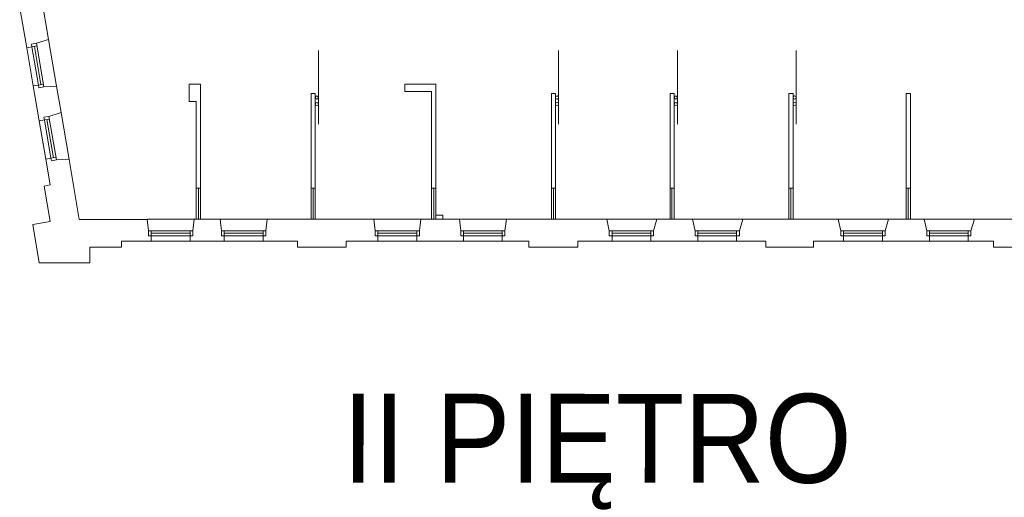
# Model space of a CAD drawing. Header units: centimetres. Extents: x 695802 to 711011, y 25963 to 44188.
# Tile 33 of 157: x 705854 to 705996, y 32946 to 33014. Entities that reach past the tile are written whole.
import ezdxf

# ---------------------------------------------------------------- set-up
doc = ezdxf.new("R2010")
doc.units = ezdxf.units.CM
for name, color, linetype, lineweight in [('Opis', 102, 'Continuous', 9), ('Przekrojowa', 253, 'Continuous', 25), ('Ramka', 255, 'Continuous', 9), ('Widokowa', 140, 'Continuous', 9)]:
    doc.layers.add(name, color=color, linetype=linetype, lineweight=lineweight)
doc.styles.add('ARIELCE', font='arial.ttf', dxfattribs={"width": 0.9})

# ---------------------------------------------------------------- blocks, each defined once
blk = doc.blocks.new('zw$2918')
at = {"layer": 'Przekrojowa', "color": 0, "lineweight": 0, "ltscale": 1.6}
for p, q in [((717.2, -3454.7), (695.6, -3328.1)), ((654.4, -3478.6), (633.8, -3358.4)), ((717.2, -3454.7), (682.4, -3466)), ((690.5, -3689.6), (673.3, -3589)), ((740.4, -3590.1), (703.8, -3591.5)), ((753.3, -3665.6), (740.4, -3590.1)), ((1156.1, -3583.7), (1123.1, -3583.7)), ((1123.1, -3583.7), (1123.1, -3633.7)), ((1156.1, -3883.7), (1156.1, -3583.7)), ((1487.7, -3610.7), (1475.7, -3610.7)), ((1475.7, -3610.7), (1475.7, -3883.7)), ((1487.7, -3883.7), (1487.7, -3610.7)), ((1835.7, -3583.7), (1746.7, -3583.7)), ((1746.7, -3583.7), (1746.7, -3604.7)), ((1823.7, -3604.7), (1746.7, -3604.7)), ((1835.7, -3583.7), (1821.7, -3583.7)), ((1823.7, -3604.7), (1823.7, -3883.7)), ((1835.7, -3883.7), (1835.7, -3583.7)), ((2181.7, -3610.7), (2169.7, -3610.7)), ((2169.7, -3610.7), (2169.7, -3883.7)), ((2181.7, -3883.7), (2181.7, -3610.7)), ((2524.7, -3610.7), (2512.7, -3610.7)), ((2512.7, -3610.7), (2512.7, -3883.7)), ((2524.7, -3883.7), (2524.7, -3610.7)), ((2867.7, -3610.7), (2855.7, -3610.7)), ((2855.7, -3610.7), (2855.7, -3883.7)), ((2867.7, -3883.7), (2867.7, -3610.7)), ((3206.7, -3610.7), (3194.7, -3610.7)), ((3194.7, -3610.7), (3194.7, -3883.7)), ((3206.7, -3883.7), (3206.7, -3610.7)), ((1123.1, -3633.7), (1144.1, -3633.7)), ((1144.1, -3633.7), (1144.1, -3883.7)), ((753.3, -3665.6), (718.5, -3676.9)), ((722.1, -3874.9), (709.3, -3800)), ((776.5, -3801), (739.9, -3802.5)), ((806.1, -3974.4), (776.5, -3801)), ((722.1, -3874.9), (704.4, -3877.9)), ((722, -3980.7), (704.4, -3877.9)), ((1156.1, -3883.7), (1144.1, -3883.7)), ((1487.7, -3883.7), (1475.7, -3883.7)), ((1835.7, -3883.7), (1823.7, -3883.7)), ((2181.7, -3883.7), (2169.7, -3883.7)), ((2524.7, -3883.7), (2512.7, -3883.7)), ((2867.7, -3883.7), (2855.7, -3883.7)), ((3206.7, -3883.7), (3194.7, -3883.7)), ((722, -3980.7), (671.6, -3989.3)), ((1000.3, -3974.4), (806.1, -3974.4)), ((1137.7, -3973.7), (1213.2, -3973.7)), ((1348.7, -3973.7), (1429.7, -3973.7)), ((1657.2, -3973.7), (1429.7, -3973.7)), ((1904.2, -3973.7), (1792.7, -3973.7)), ((1813.7, -3973.7), (1827.7, -3973.7)), ((1835.7, -3973.7), (1835.7, -3961.7)), ((1835.7, -3961.7), (1855.7, -3961.7)), ((1855.7, -3961.7), (1855.7, -3973.7)), ((2161.7, -3973.7), (2039.7, -3973.7)), ((2161.7, -3973.7), (2175.7, -3973.7)), ((2175.7, -3973.7), (2329.5, -3973.7)), ((2329.5, -3973.7), (2337.1, -4007.1)), ((2474.5, -3973.7), (2464.7, -4007.1)), ((2474.5, -3973.7), (2577.5, -3973.7)), ((2506.7, -3973.7), (2520.7, -3973.7)), ((2577.5, -3973.7), (2585.1, -4007.1)), ((2722.5, -3973.7), (2712.7, -4007.1)), ((2851.7, -3973.7), (2722.5, -3973.7)), ((2851.7, -3973.7), (2865.7, -3973.7)), ((2998.5, -3973.7), (2865.7, -3973.7)), ((2998.5, -3973.7), (3006.1, -4007.1)), ((3143.5, -3973.7), (3133.7, -4007.1)), ((3192.7, -3973.7), (3143.5, -3973.7)), ((3192.7, -3973.7), (3206.7, -3973.7)), ((3246.5, -3973.7), (3206.7, -3973.7)), ((3246.5, -3973.7), (3254.1, -4007.1)), ((3391.5, -3973.7), (3381.7, -4007.1)), ((3574.7, -3973.7), (3391.5, -3973.7)), ((690.6, -4099.8), (671.6, -3989.3)), ((1133.7, -4021.9), (1133.7, -4007.1)), ((1344.7, -4021.9), (1344.7, -4007.1)), ((1788.7, -4021.9), (1788.7, -4007.1)), ((2035.7, -4021.9), (2035.7, -4007.1)), ((1013.9, -4036.8), (927.9, -4036.8)), ((927.9, -4036.8), (927.9, -4054.8)), ((1224.9, -4036.8), (1125.9, -4036.8)), ((1435.9, -4036.8), (1336.9, -4036.8)), ((1435.9, -4036.8), (1435.9, -4054.8)), ((1668.9, -4036.8), (1576.9, -4036.8)), ((1576.9, -4036.8), (1576.9, -4054.8)), ((1915.9, -4036.8), (1780.9, -4036.8)), ((2104.9, -4036.8), (2027.9, -4036.8)), ((2104.9, -4054.8), (2104.9, -4036.8)), ((2344.9, -4036.8), (2245.9, -4036.8)), ((2245.9, -4036.8), (2245.9, -4054.8)), ((2456.9, -4036.8), (2592.9, -4036.8)), ((2704.9, -4036.8), (2788.9, -4036.8)), ((2788.9, -4036.8), (2788.9, -4054.8)), ((2926.9, -4054.8), (2926.9, -4036.8)), ((2926.9, -4036.8), (3013.9, -4036.8)), ((3125.9, -4036.8), (3261.9, -4036.8)), ((3446.9, -4036.8), (3373.9, -4036.8)), ((3446.9, -4036.8), (3446.9, -4054.8)), ((927.9, -4054.8), (836.9, -4054.8)), ((836.9, -4054.8), (836.9, -4099.8)), ((1576.9, -4054.8), (1435.9, -4054.8)), ((2245.9, -4054.8), (2104.9, -4054.8)), ((2788.9, -4054.8), (2926.9, -4054.8)), ((3446.9, -4054.8), (3584.9, -4054.8)), ((836.9, -4099.8), (690.6, -4099.8)), ((836.9, -4099.8), (701, -4099.8))]:
    blk.add_line(p, q, dxfattribs=at)
at = {"layer": 'Przekrojowa', "color": 0, "lineweight": 0}
for p, q in [((682.4, -3466), (667.8, -3468.5)), ((667.8, -3468.5), (669.1, -3476.1)), ((669.1, -3476.1), (654.4, -3478.6)), ((654.4, -3478.6), (669.1, -3476.1)), ((688, -3586.5), (673.3, -3589)), ((673.3, -3589), (688, -3586.5)), ((689.3, -3594.2), (688, -3586.5)), ((703.9, -3591.7), (689.3, -3594.2)), ((705.2, -3687.1), (690.5, -3689.6)), ((690.5, -3689.6), (705.2, -3687.1)), ((718.5, -3676.9), (703.9, -3679.4)), ((703.9, -3679.4), (705.2, -3687.1)), ((724.1, -3797.5), (709.3, -3800)), ((709.3, -3800), (724.1, -3797.5)), ((725.4, -3805.1), (724.1, -3797.5)), ((740, -3802.6), (725.4, -3805.1)), ((1002.2, -3973.7), (1006.1, -4007.1)), ((1137.7, -3973.7), (1133.7, -4007.1)), ((1213.2, -3973.7), (1217.1, -4007.1)), ((1348.7, -3973.7), (1344.7, -4007.1)), ((1657.2, -3973.7), (1661.1, -4007.1)), ((1792.7, -3973.7), (1788.7, -4007.1)), ((1904.2, -3973.7), (1908.1, -4007.1)), ((2039.7, -3973.7), (2035.7, -4007.1)), ((1006.1, -4007.1), (1006.1, -4021.9)), ((1217.1, -4007.1), (1217.1, -4021.9)), ((1661.1, -4007.1), (1661.1, -4021.9)), ((1908.1, -4007.1), (1908.1, -4021.9)), ((2337.1, -4007.1), (2337.1, -4021.9)), ((2464.7, -4007.1), (2464.7, -4021.9)), ((2585.1, -4007.1), (2585.1, -4021.9)), ((2712.7, -4007.1), (2712.7, -4021.9)), ((3006.1, -4007.1), (3006.1, -4021.9)), ((3133.7, -4007.1), (3133.7, -4021.9)), ((3254.1, -4007.1), (3254.1, -4021.9)), ((3381.7, -4007.1), (3381.7, -4021.9)), ((1006.1, -4021.9), (1013.9, -4021.9)), ((1013.9, -4021.9), (1013.9, -4036.8)), ((1013.9, -4036.8), (1013.9, -4021.9)), ((1133.7, -4021.9), (1125.9, -4021.9)), ((1125.9, -4021.9), (1125.9, -4036.8)), ((1125.9, -4036.8), (1125.9, -4021.9)), ((1217.1, -4021.9), (1224.9, -4021.9)), ((1224.9, -4021.9), (1224.9, -4036.8)), ((1224.9, -4036.8), (1224.9, -4021.9)), ((1344.7, -4021.9), (1336.9, -4021.9)), ((1336.9, -4021.9), (1336.9, -4036.8)), ((1336.9, -4036.8), (1336.9, -4021.9)), ((1661.1, -4021.9), (1668.9, -4021.9)), ((1668.9, -4021.9), (1668.9, -4036.8)), ((1668.9, -4036.8), (1668.9, -4021.9)), ((1788.7, -4021.9), (1780.9, -4021.9)), ((1780.9, -4021.9), (1780.9, -4036.8)), ((1780.9, -4036.8), (1780.9, -4021.9)), ((1908.1, -4021.9), (1915.9, -4021.9)), ((1915.9, -4021.9), (1915.9, -4036.8)), ((1915.9, -4036.8), (1915.9, -4021.9)), ((2035.7, -4021.9), (2027.9, -4021.9)), ((2027.9, -4021.9), (2027.9, -4036.8)), ((2027.9, -4036.8), (2027.9, -4021.9)), ((2337.1, -4021.9), (2344.9, -4021.9)), ((2344.9, -4021.9), (2344.9, -4036.8)), ((2344.9, -4036.8), (2344.9, -4021.9)), ((2464.7, -4021.9), (2456.9, -4021.9)), ((2456.9, -4021.9), (2456.9, -4036.8)), ((2456.9, -4036.8), (2456.9, -4021.9)), ((2585.1, -4021.9), (2592.9, -4021.9)), ((2592.9, -4021.9), (2592.9, -4036.8)), ((2592.9, -4036.8), (2592.9, -4021.9)), ((2712.7, -4021.9), (2704.9, -4021.9)), ((2704.9, -4021.9), (2704.9, -4036.8)), ((2704.9, -4036.8), (2704.9, -4021.9)), ((3006.1, -4021.9), (3013.9, -4021.9)), ((3013.9, -4021.9), (3013.9, -4036.8)), ((3013.9, -4036.8), (3013.9, -4021.9)), ((3133.7, -4021.9), (3125.9, -4021.9)), ((3125.9, -4021.9), (3125.9, -4036.8)), ((3125.9, -4036.8), (3125.9, -4021.9)), ((3254.1, -4021.9), (3261.9, -4021.9)), ((3261.9, -4021.9), (3261.9, -4036.8)), ((3261.9, -4036.8), (3261.9, -4021.9)), ((3381.7, -4021.9), (3373.9, -4021.9)), ((3373.9, -4021.9), (3373.9, -4036.8)), ((3373.9, -4036.8), (3373.9, -4021.9))]:
    blk.add_line(p, q, dxfattribs=at)
at = {"layer": 'Widokowa', "color": 0, "lineweight": 0}
for p, q in [((703.9, -3591.7), (682.4, -3466)), ((669.1, -3476.1), (683.7, -3473.6)), ((688, -3586.7), (669.1, -3476.1)), ((695.3, -3585.3), (676.4, -3474.9)), ((688, -3586.5), (702.6, -3584)), ((705.2, -3687.1), (719.8, -3684.6)), ((724.1, -3797.7), (705.2, -3687.1)), ((731.4, -3796.2), (712.5, -3685.8)), ((740, -3802.6), (718.5, -3676.9)), ((724.1, -3797.5), (738.7, -3795)), ((1137.7, -3973.7), (1002.2, -3973.7)), ((1348.7, -3973.7), (1213.2, -3973.7)), ((1792.7, -3973.7), (1657.2, -3973.7)), ((2039.7, -3973.7), (1904.2, -3973.7)), ((1133.7, -4007.1), (1006.1, -4007.1)), ((1013.9, -4021.9), (1013.9, -4007.1)), ((1125.9, -4021.9), (1125.9, -4007.1)), ((1344.7, -4007.1), (1217.1, -4007.1)), ((1224.9, -4021.9), (1224.9, -4007.1)), ((1336.9, -4021.9), (1336.9, -4007.1)), ((1788.7, -4007.1), (1661.1, -4007.1)), ((1668.9, -4021.9), (1668.9, -4007.1)), ((1780.9, -4021.9), (1780.9, -4007.1)), ((2035.7, -4007.1), (1908.1, -4007.1)), ((1915.9, -4021.9), (1915.9, -4007.1)), ((2027.9, -4021.9), (2027.9, -4007.1)), ((2464.7, -4007.1), (2337.1, -4007.1)), ((2344.9, -4021.9), (2344.9, -4007.1)), ((2456.9, -4021.9), (2456.9, -4007.1)), ((2712.7, -4007.1), (2585.1, -4007.1)), ((2592.9, -4021.9), (2592.9, -4007.1)), ((2704.9, -4021.9), (2704.9, -4007.1)), ((3133.7, -4007.1), (3006.1, -4007.1)), ((3013.9, -4021.9), (3013.9, -4007.1)), ((3125.9, -4021.9), (3125.9, -4007.1)), ((3381.7, -4007.1), (3254.1, -4007.1)), ((3261.9, -4021.9), (3261.9, -4007.1)), ((3373.9, -4021.9), (3373.9, -4007.1)), ((1125.9, -4014.5), (1013.9, -4014.5)), ((1126.1, -4021.9), (1013.9, -4021.9)), ((1336.9, -4014.5), (1224.9, -4014.5)), ((1337.1, -4021.9), (1224.9, -4021.9)), ((1780.9, -4014.5), (1668.9, -4014.5)), ((1781.1, -4021.9), (1668.9, -4021.9)), ((2027.9, -4014.5), (1915.9, -4014.5)), ((2028.1, -4021.9), (1915.9, -4021.9)), ((2456.9, -4014.5), (2344.9, -4014.5)), ((2457.1, -4021.9), (2344.9, -4021.9)), ((2704.9, -4014.5), (2592.9, -4014.5)), ((2705.1, -4021.9), (2592.9, -4021.9)), ((3125.9, -4014.5), (3013.9, -4014.5)), ((3126.1, -4021.9), (3013.9, -4021.9)), ((3373.9, -4014.5), (3261.9, -4014.5)), ((3374.1, -4021.9), (3261.9, -4021.9))]:
    blk.add_line(p, q, dxfattribs=at)
at = {"layer": 'Widokowa', "color": 0, "lineweight": 0, "ltscale": 1.6}
for p, q in [((717.2, -3454.7), (740.4, -3590.1)), ((654.4, -3478.6), (673.3, -3589)), ((1496.7, -3699), (1496.7, -3486.9)), ((2190.7, -3699), (2190.7, -3486.9)), ((2533.7, -3699), (2533.7, -3486.9)), ((2876.7, -3699), (2876.7, -3486.9)), ((753.3, -3665.6), (776.5, -3801)), ((690.5, -3689.6), (709.3, -3800)), ((1144.1, -3883.7), (1144.1, -3973.7)), ((1150.1, -3883.7), (1150.1, -3973.7)), ((1156.1, -3973.7), (1156.1, -3883.7)), ((1475.7, -3883.7), (1475.7, -3973.7)), ((1481.7, -3883.7), (1481.7, -3973.7)), ((1487.7, -3973.7), (1487.7, -3883.7)), ((1823.7, -3883.7), (1823.7, -3973.7)), ((1829.7, -3883.7), (1829.7, -3973.7)), ((1835.7, -3973.7), (1835.7, -3883.7)), ((2169.7, -3883.7), (2169.7, -3973.7)), ((2175.7, -3883.7), (2175.7, -3973.7)), ((2181.7, -3973.7), (2181.7, -3883.7)), ((2512.7, -3883.7), (2512.7, -3973.7)), ((2517.7, -3883.7), (2517.7, -3973.7)), ((2524.7, -3973.7), (2524.7, -3883.7)), ((2855.7, -3883.7), (2855.7, -3973.7)), ((2861.7, -3883.7), (2861.7, -3973.7)), ((2867.7, -3973.7), (2867.7, -3883.7)), ((3194.7, -3883.7), (3194.7, -3973.7)), ((3200.7, -3883.7), (3200.7, -3973.7)), ((3206.7, -3973.7), (3206.7, -3883.7)), ((2329.5, -3973.7), (2474.5, -3973.7)), ((2577.5, -3973.7), (2722.5, -3973.7)), ((2998.5, -3973.7), (3143.5, -3973.7)), ((3246.5, -3973.7), (3391.5, -3973.7)), ((1013.9, -4036.8), (1125.9, -4036.8)), ((1224.9, -4036.8), (1336.9, -4036.8)), ((1668.9, -4036.8), (1780.9, -4036.8)), ((1915.9, -4036.8), (2027.9, -4036.8)), ((2344.9, -4036.8), (2456.9, -4036.8)), ((2592.9, -4036.8), (2704.9, -4036.8)), ((3013.9, -4036.8), (3125.9, -4036.8)), ((3261.9, -4036.8), (3373.9, -4036.8))]:
    blk.add_line(p, q, dxfattribs=at)
for centre in [(1492.2, -3622.3), (1492.2, -3641.1), (2186.2, -3622.3), (2186.2, -3641.1), (2529.2, -3622.3), (2529.2, -3641.1), (2872.2, -3622.3), (2872.2, -3641.1)]:
    blk.add_circle(centre, 4.5, dxfattribs=at)

msp = doc.modelspace()

# ---------------------------------------------------------------- block references
at = {"layer": 'Ramka', "xscale": 0.05, "yscale": 0.05, "zscale": 0.05}
msp.add_blockref('zw$2918', (705822.23, 33184.34), dxfattribs=at)

# ---------------------------------------------------------------- texts
at = {"layer": 'Opis', "insert": (705900.59, 32960.46), "char_height": 14, "width": 724.063, "attachment_point": 1, "rotation": 359.981, "style": 'ARIELCE'}
msp.add_mtext('\\pxsm1,ql;{\\fArial|b0|i0|c238|p34;\\H0.916668x;II PIĘTRO}', dxfattribs=at)

doc.saveas('drawing.dxf')
